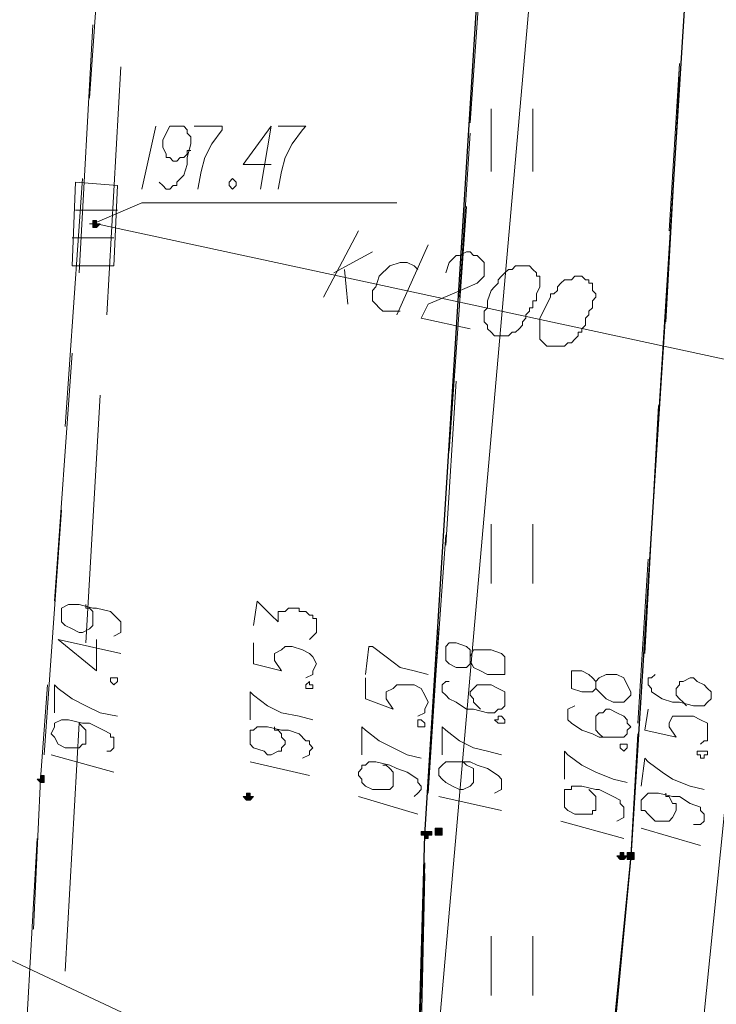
# Model space of a CAD drawing. Header units: metres. Extents: x 7431553 to 7432401, y 5544342 to 5544539.
# Tile 37 of 180: x 7432075.04 to 7432083.48, y 5544463.02 to 5544474.96. Entities that reach past the tile are written whole.
import ezdxf

# ---------------------------------------------------------------- set-up
doc = ezdxf.new("R2010")
doc.units = ezdxf.units.M
doc.header["$MEASUREMENT"] = 0
doc.layers.add('BG-PR90-PB-PZT-PZT01_2026_04_14$0$MAPA DCP', color=7, linetype='Continuous', lineweight=0)
doc.layers.add('PRIMETECH_XREF', color=7, linetype='Continuous', lineweight=5)

# ---------------------------------------------------------------- blocks, each defined once
blk = doc.blocks.new('BG-PR90-PB-PZT-PZT01_2026_04_14$0$Naddrwiną2025_v2klauzulap')
at = {"layer": 'BG-PR90-PB-PZT-PZT01_2026_04_14$0$MAPA DCP', "linetype": 'Continuous', "lineweight": 0, "transparency": 33554559}
for points in [[(7431697.524, 5544496.614), (7431697.524, 5544496.614), (7431697.566, 5544496.614), (7431697.566, 5544496.614), (7431697.566, 5544496.614), (7431697.566, 5544496.656), (7431697.566, 5544496.656), (7431697.566, 5544496.656), (7431697.566, 5544496.656), (7431697.566, 5544496.699), (7431697.566, 5544496.699), (7431697.524, 5544496.699), (7431697.524, 5544496.699), (7431697.524, 5544496.699), (7431697.524, 5544496.699), (7431697.481, 5544496.699), (7431697.481, 5544496.656), (7431697.481, 5544496.656), (7431697.481, 5544496.656), (7431697.481, 5544496.656), (7431697.481, 5544496.614), (7431697.481, 5544496.614)], [(7431697.524, 5544496.487), (7431697.524, 5544496.487), (7431697.566, 5544496.529), (7431697.566, 5544496.529), (7431697.566, 5544496.529), (7431697.566, 5544496.529), (7431697.566, 5544496.529), (7431697.566, 5544496.572), (7431697.566, 5544496.572), (7431697.566, 5544496.572), (7431697.566, 5544496.572), (7431697.524, 5544496.614), (7431697.524, 5544496.614), (7431697.524, 5544496.614), (7431697.524, 5544496.572), (7431697.481, 5544496.572), (7431697.481, 5544496.572), (7431697.481, 5544496.572), (7431697.481, 5544496.529), (7431697.481, 5544496.529), (7431697.481, 5544496.529), (7431697.481, 5544496.529), (7431697.524, 5544496.529)], [(7431697.227, 5544494.286), (7431697.227, 5544494.286), (7431697.227, 5544494.286), (7431697.27, 5544494.286), (7431697.27, 5544494.328), (7431697.27, 5544494.328), (7431697.27, 5544494.328), (7431697.27, 5544494.328), (7431697.27, 5544494.37), (7431697.27, 5544494.37), (7431697.227, 5544494.37), (7431697.227, 5544494.37), (7431697.227, 5544494.37), (7431697.227, 5544494.37), (7431697.185, 5544494.37), (7431697.185, 5544494.37), (7431697.185, 5544494.37), (7431697.185, 5544494.328), (7431697.185, 5544494.328), (7431697.185, 5544494.328), (7431697.185, 5544494.328), (7431697.185, 5544494.286), (7431697.185, 5544494.286)], [(7431697.27, 5544494.116), (7431697.27, 5544494.116), (7431697.27, 5544494.159), (7431697.312, 5544494.159), (7431697.312, 5544494.159), (7431697.312, 5544494.159), (7431697.312, 5544494.201), (7431697.312, 5544494.201), (7431697.27, 5544494.201), (7431697.27, 5544494.201), (7431697.27, 5544494.243), (7431697.27, 5544494.243), (7431697.227, 5544494.243), (7431697.227, 5544494.201), (7431697.227, 5544494.201), (7431697.227, 5544494.201), (7431697.227, 5544494.201), (7431697.227, 5544494.159), (7431697.227, 5544494.159), (7431697.227, 5544494.159), (7431697.227, 5544494.159), (7431697.227, 5544494.159), (7431697.227, 5544494.116), (7431697.227, 5544494.116)], [(7431696.804, 5544491.957), (7431696.804, 5544491.957), (7431696.846, 5544492), (7431696.846, 5544492), (7431696.846, 5544492), (7431696.846, 5544492), (7431696.846, 5544492), (7431696.846, 5544492.042), (7431696.846, 5544492.042), (7431696.846, 5544492.042), (7431696.846, 5544492.042), (7431696.804, 5544492.084), (7431696.804, 5544492.084), (7431696.804, 5544492.084), (7431696.804, 5544492.042), (7431696.762, 5544492.042), (7431696.762, 5544492.042), (7431696.762, 5544492.042), (7431696.762, 5544492), (7431696.762, 5544492), (7431696.762, 5544492), (7431696.762, 5544492), (7431696.804, 5544492)], [(7431696.592, 5544489.46), (7431696.592, 5544489.46), (7431696.635, 5544489.502), (7431696.635, 5544489.502), (7431696.635, 5544489.502), (7431696.635, 5544489.502), (7431696.635, 5544489.502), (7431696.635, 5544489.544), (7431696.635, 5544489.544), (7431696.635, 5544489.544), (7431696.635, 5544489.544), (7431696.592, 5544489.544), (7431696.592, 5544489.544), (7431696.592, 5544489.544), (7431696.592, 5544489.544), (7431696.55, 5544489.544), (7431696.55, 5544489.544), (7431696.55, 5544489.544), (7431696.55, 5544489.502), (7431696.55, 5544489.502), (7431696.55, 5544489.502), (7431696.55, 5544489.502), (7431696.592, 5544489.502)]]:
    blk.add_hatch(color=256, dxfattribs=at).paths.add_polyline_path(points)
at = {"layer": 'BG-PR90-PB-PZT-PZT01_2026_04_14$0$MAPA DCP', "linetype": 'Continuous', "lineweight": 0, "true_color": 0x9a3300, "transparency": 33554559}
blk.add_hatch(color=24, dxfattribs=at).paths.add_polyline_path([(7431689.861, 5544490.095), (7431689.861, 5544490.137), (7431689.904, 5544490.137), (7431689.904, 5544490.137), (7431689.904, 5544490.137), (7431689.904, 5544490.137), (7431689.904, 5544490.179), (7431689.904, 5544490.179), (7431689.904, 5544490.179), (7431689.904, 5544490.179), (7431689.904, 5544490.179), (7431689.861, 5544490.222), (7431689.861, 5544490.222), (7431689.861, 5544490.222), (7431689.861, 5544490.179), (7431689.819, 5544490.179), (7431689.819, 5544490.179), (7431689.819, 5544490.179), (7431689.819, 5544490.179), (7431689.819, 5544490.137), (7431689.819, 5544490.137), (7431689.819, 5544490.137), (7431689.861, 5544490.137), (7431689.861, 5544490.137), (7431689.861, 5544490.137)])
at = {"layer": 'BG-PR90-PB-PZT-PZT01_2026_04_14$0$MAPA DCP', "color": 24, "linetype": 'Continuous', "lineweight": 18, "true_color": 0x9a3300, "transparency": 33554687}
for points in [[(7431634.658, 5544505.208), (7431637.707, 5544502.583), (7431638.934, 5544501.398), (7431665.774, 5544499.916), (7431691.47, 5544498.35), (7431734.269, 5544494.032), (7431770.083, 5544491.449)], [(7431691.385, 5544503.811), (7431691.766, 5544499.027), (7431689.861, 5544490.179)], [(7431648.798, 5544496.614), (7431682.326, 5544495.852), (7431716.489, 5544492.846), (7431729.443, 5544492.169), (7431729.993, 5544492.55), (7431729.909, 5544492.254), (7431731.433, 5544492.127), (7431770.083, 5544489.46)], [(7431690.454, 5544494.413), (7431690.327, 5544494.455), (7431690.242, 5544494.54), (7431690.242, 5544494.582), (7431690.2, 5544494.667), (7431690.2, 5544494.709), (7431690.242, 5544494.751), (7431690.242, 5544494.794), (7431690.285, 5544494.836), (7431690.327, 5544494.878), (7431690.369, 5544494.878), (7431690.412, 5544494.878), (7431690.454, 5544494.878), (7431690.496, 5544494.878), (7431690.539, 5544494.836), (7431690.581, 5544494.794), (7431690.708, 5544494.497), (7431690.835, 5544494.201), (7431691.004, 5544494.116), (7431691.131, 5544494.709)], [(7431690.115, 5544494.201), (7431690.962, 5544493.82)], [(7431690.412, 5544494.074), (7431690.369, 5544494.032), (7431690.327, 5544493.947), (7431690.327, 5544493.862), (7431690.369, 5544493.735), (7431690.496, 5544493.608), (7431690.623, 5544493.566), (7431690.666, 5544493.524), (7431690.75, 5544493.524), (7431690.793, 5544493.524), (7431690.835, 5544493.566), (7431690.877, 5544493.608), (7431690.92, 5544493.651), (7431690.92, 5544493.693), (7431690.92, 5544493.778), (7431690.92, 5544493.862)], [(7431689.861, 5544490.137), (7431689.607, 5544490.73), (7431689.607, 5544493.82)], [(7431690.454, 5544493.058), (7431690.2, 5544493.524)], [(7431690.75, 5544492.931), (7431689.946, 5544493.354)], [(7431690.412, 5544493.185), (7431690.835, 5544493.227)], [(7431689.692, 5544489.925), (7431689.692, 5544490.433)], [(7431690.031, 5544489.883), (7431690.031, 5544490.391)]]:
    blk.add_lwpolyline(points, dxfattribs=at)
at = {"layer": 'BG-PR90-PB-PZT-PZT01_2026_04_14$0$MAPA DCP', "linetype": 'Continuous', "lineweight": 25, "transparency": 33554687}
blk.add_lwpolyline([(7431671.15, 5544498.307), (7431674.071, 5544498.138), (7431697.524, 5544496.656), (7431703.366, 5544496.106), (7431731.56, 5544494.243), (7431732.068, 5544493.989), (7431732.364, 5544493.397), (7431732.322, 5544492.889), (7431732.025, 5544492.338), (7431731.433, 5544492.127), (7431703.196, 5544493.989), (7431697.27, 5544494.159), (7431673.563, 5544495.64), (7431671.023, 5544495.894)], dxfattribs=at)
at = {"layer": 'BG-PR90-PB-PZT-PZT01_2026_04_14$0$MAPA DCP', "linetype": 'Continuous', "lineweight": 9, "transparency": 33554687}
for points in [[(7431695.322, 5544496.953), (7431695.365, 5544496.91), (7431695.365, 5544496.868), (7431695.449, 5544496.868), (7431695.492, 5544496.91), (7431695.534, 5544496.91), (7431695.619, 5544497.037), (7431695.661, 5544497.164), (7431695.661, 5544497.249), (7431695.703, 5544497.418), (7431695.703, 5544497.503), (7431695.703, 5544497.545), (7431695.661, 5544497.588), (7431695.619, 5544497.63), (7431695.576, 5544497.63), (7431695.534, 5544497.63), (7431695.492, 5544497.588), (7431695.449, 5544497.545), (7431695.407, 5544497.461), (7431695.365, 5544497.418), (7431695.365, 5544497.376), (7431695.407, 5544497.291), (7431695.407, 5544497.249), (7431695.449, 5544497.249), (7431695.492, 5544497.207), (7431695.534, 5544497.207), (7431695.576, 5544497.207), (7431695.619, 5544497.249), (7431695.661, 5544497.291), (7431695.703, 5544497.334)], [(7431695.746, 5544496.868), (7431696, 5544496.826), (7431696.084, 5544497.207), (7431695.957, 5544497.122), (7431695.915, 5544497.122), (7431695.83, 5544497.164), (7431695.83, 5544497.249), (7431695.83, 5544497.334), (7431695.83, 5544497.418), (7431695.873, 5544497.503), (7431695.915, 5544497.588), (7431696.042, 5544497.588), (7431696.127, 5544497.588), (7431696.127, 5544497.545), (7431696.169, 5544497.503)], [(7431696.677, 5544496.783), (7431696.338, 5544496.826), (7431696.381, 5544496.868), (7431696.508, 5544497.037), (7431696.592, 5544497.164), (7431696.677, 5544497.376), (7431696.719, 5544497.545)], [(7431697.143, 5544497.418), (7431697.143, 5544497.503), (7431697.1, 5544497.545), (7431697.016, 5544497.545), (7431696.973, 5544497.503), (7431696.931, 5544497.503), (7431696.889, 5544497.376), (7431696.804, 5544497.249), (7431696.804, 5544497.164), (7431696.762, 5544496.995), (7431696.762, 5544496.91), (7431696.762, 5544496.868), (7431696.804, 5544496.826), (7431696.846, 5544496.783), (7431696.931, 5544496.783), (7431696.973, 5544496.783), (7431696.973, 5544496.826), (7431697.016, 5544496.868), (7431697.1, 5544496.953), (7431697.1, 5544496.995), (7431697.1, 5544497.037), (7431697.1, 5544497.122), (7431697.058, 5544497.164), (7431696.973, 5544497.207), (7431696.889, 5544497.207), (7431696.889, 5544497.164), (7431696.804, 5544497.122), (7431696.804, 5544497.08), (7431696.762, 5544497.08)], [(7431697.185, 5544496.783), (7431697.397, 5544497.503)], [(7431695.492, 5544496.233), (7431695.407, 5544496.233), (7431695.365, 5544496.191), (7431695.322, 5544496.148), (7431695.28, 5544496.064), (7431695.28, 5544495.979), (7431695.28, 5544495.937), (7431695.365, 5544495.937), (7431695.407, 5544495.937), (7431695.449, 5544495.937), (7431695.492, 5544495.937), (7431695.534, 5544496.064), (7431695.534, 5544496.148), (7431695.534, 5544496.191), (7431695.492, 5544496.233), (7431695.534, 5544496.275), (7431695.619, 5544496.36), (7431695.661, 5544496.445), (7431695.661, 5544496.572), (7431695.619, 5544496.614), (7431695.576, 5544496.656), (7431695.534, 5544496.656), (7431695.449, 5544496.614), (7431695.365, 5544496.572), (7431695.322, 5544496.487), (7431695.322, 5544496.445), (7431695.322, 5544496.36), (7431695.365, 5544496.275), (7431695.407, 5544496.233)], [(7431695.703, 5544495.979), (7431695.746, 5544495.894), (7431695.873, 5544495.894), (7431695.915, 5544495.937), (7431696, 5544496.064), (7431696.042, 5544496.191), (7431696.084, 5544496.275), (7431696.084, 5544496.445), (7431696.084, 5544496.529), (7431696.084, 5544496.572), (7431696.042, 5544496.614), (7431696, 5544496.614), (7431695.957, 5544496.656), (7431695.915, 5544496.614), (7431695.873, 5544496.614), (7431695.83, 5544496.572), (7431695.788, 5544496.487), (7431695.746, 5544496.402), (7431695.746, 5544496.36), (7431695.788, 5544496.318), (7431695.788, 5544496.275), (7431695.83, 5544496.233), (7431695.873, 5544496.233), (7431695.915, 5544496.233), (7431695.957, 5544496.233), (7431696, 5544496.233), (7431696.042, 5544496.275), (7431696.084, 5544496.318), (7431696.084, 5544496.36)], [(7431696.592, 5544495.852), (7431696.254, 5544495.852), (7431696.296, 5544495.894), (7431696.423, 5544496.064), (7431696.508, 5544496.233), (7431696.592, 5544496.445), (7431696.635, 5544496.614)], [(7431697.1, 5544496.487), (7431697.058, 5544496.572), (7431696.931, 5544496.572), (7431696.889, 5544496.529), (7431696.846, 5544496.529), (7431696.804, 5544496.445), (7431696.719, 5544496.275), (7431696.719, 5544496.233), (7431696.677, 5544496.064), (7431696.677, 5544495.937), (7431696.719, 5544495.937), (7431696.719, 5544495.852), (7431696.762, 5544495.852), (7431696.804, 5544495.852), (7431696.846, 5544495.852), (7431696.889, 5544495.852), (7431696.931, 5544495.852), (7431696.973, 5544495.894), (7431697.016, 5544495.979), (7431697.016, 5544496.064), (7431697.016, 5544496.106), (7431697.016, 5544496.191), (7431696.973, 5544496.191), (7431696.973, 5544496.233), (7431696.931, 5544496.233), (7431696.889, 5544496.233), (7431696.846, 5544496.233), (7431696.804, 5544496.233), (7431696.762, 5544496.191), (7431696.719, 5544496.148)], [(7431697.1, 5544495.81), (7431697.312, 5544496.572)], [(7431695.153, 5544494.709), (7431695.026, 5544494.709), (7431694.984, 5544494.667), (7431694.941, 5544494.54), (7431694.941, 5544494.455), (7431694.984, 5544494.413), (7431695.026, 5544494.413), (7431695.068, 5544494.413), (7431695.153, 5544494.413), (7431695.195, 5544494.455), (7431695.238, 5544494.54), (7431695.238, 5544494.582), (7431695.238, 5544494.667), (7431695.195, 5544494.709), (7431695.153, 5544494.709), (7431695.238, 5544494.751), (7431695.28, 5544494.836), (7431695.322, 5544494.921), (7431695.322, 5544494.963), (7431695.322, 5544495.048), (7431695.322, 5544495.132), (7431695.238, 5544495.132), (7431695.195, 5544495.132), (7431695.111, 5544495.132), (7431695.068, 5544495.09), (7431695.026, 5544494.963), (7431695.026, 5544494.921), (7431695.026, 5544494.836), (7431695.026, 5544494.751), (7431695.111, 5544494.709)], [(7431695.407, 5544494.455), (7431695.407, 5544494.413), (7431695.449, 5544494.37), (7431695.534, 5544494.37), (7431695.576, 5544494.413), (7431695.619, 5544494.455), (7431695.661, 5544494.54), (7431695.746, 5544494.667), (7431695.746, 5544494.751), (7431695.788, 5544494.921), (7431695.788, 5544495.005), (7431695.746, 5544495.048), (7431695.746, 5544495.09), (7431695.703, 5544495.132), (7431695.661, 5544495.132), (7431695.619, 5544495.132), (7431695.576, 5544495.132), (7431695.534, 5544495.132), (7431695.492, 5544495.048), (7431695.449, 5544494.963), (7431695.449, 5544494.921), (7431695.449, 5544494.878), (7431695.449, 5544494.794), (7431695.492, 5544494.751), (7431695.534, 5544494.709), (7431695.576, 5544494.709), (7431695.619, 5544494.751), (7431695.661, 5544494.751), (7431695.703, 5544494.794), (7431695.746, 5544494.836)], [(7431696.296, 5544494.37), (7431695.957, 5544494.37), (7431696, 5544494.413), (7431696.127, 5544494.582), (7431696.211, 5544494.751), (7431696.254, 5544494.921), (7431696.296, 5544495.09)], [(7431696.762, 5544495.005), (7431696.719, 5544495.09), (7431696.592, 5544495.09), (7431696.55, 5544495.048), (7431696.465, 5544494.921), (7431696.423, 5544494.794), (7431696.381, 5544494.709), (7431696.381, 5544494.54), (7431696.381, 5544494.455), (7431696.381, 5544494.413), (7431696.423, 5544494.37), (7431696.465, 5544494.328), (7431696.55, 5544494.328), (7431696.592, 5544494.37), (7431696.635, 5544494.413), (7431696.677, 5544494.497), (7431696.719, 5544494.582), (7431696.719, 5544494.624), (7431696.677, 5544494.709), (7431696.635, 5544494.751), (7431696.592, 5544494.751), (7431696.55, 5544494.751), (7431696.508, 5544494.751), (7431696.465, 5544494.751), (7431696.423, 5544494.667), (7431696.381, 5544494.624)], [(7431696.804, 5544494.328), (7431696.973, 5544495.09)], [(7431695.322, 5544493.439), (7431694.984, 5544493.481), (7431694.984, 5544493.524), (7431695.111, 5544493.693), (7431695.238, 5544493.862), (7431695.28, 5544494.032), (7431695.322, 5544494.201)], [(7431695.365, 5544493.439), (7431695.619, 5544493.439), (7431695.746, 5544493.778), (7431695.619, 5544493.693), (7431695.534, 5544493.693), (7431695.492, 5544493.778), (7431695.449, 5544493.82), (7431695.449, 5544493.947), (7431695.449, 5544494.032), (7431695.492, 5544494.116), (7431695.576, 5544494.159), (7431695.661, 5544494.201), (7431695.746, 5544494.159), (7431695.788, 5544494.159), (7431695.83, 5544494.074)], [(7431696.296, 5544493.397), (7431695.957, 5544493.397), (7431696, 5544493.439), (7431696.127, 5544493.608), (7431696.211, 5544493.778), (7431696.296, 5544493.947), (7431696.338, 5544494.116)], [(7431696.804, 5544494.032), (7431696.762, 5544494.074), (7431696.719, 5544494.116), (7431696.677, 5544494.116), (7431696.635, 5544494.074), (7431696.592, 5544494.074), (7431696.508, 5544493.947), (7431696.465, 5544493.82), (7431696.423, 5544493.735), (7431696.381, 5544493.566), (7431696.381, 5544493.481), (7431696.423, 5544493.439), (7431696.423, 5544493.397), (7431696.465, 5544493.397), (7431696.508, 5544493.354), (7431696.55, 5544493.354), (7431696.592, 5544493.397), (7431696.635, 5544493.397), (7431696.677, 5544493.439), (7431696.719, 5544493.524), (7431696.719, 5544493.566), (7431696.719, 5544493.651), (7431696.719, 5544493.693), (7431696.719, 5544493.735), (7431696.677, 5544493.778), (7431696.635, 5544493.778), (7431696.592, 5544493.778), (7431696.55, 5544493.778), (7431696.508, 5544493.778), (7431696.465, 5544493.735), (7431696.423, 5544493.693), (7431696.423, 5544493.651)], [(7431696.804, 5544493.354), (7431697.016, 5544494.074)], [(7431694.73, 5544492.084), (7431694.433, 5544492.127), (7431694.603, 5544492.296), (7431694.687, 5544492.381), (7431694.603, 5544492.381), (7431694.56, 5544492.381), (7431694.56, 5544492.423), (7431694.56, 5544492.465), (7431694.518, 5544492.508), (7431694.518, 5544492.55), (7431694.518, 5544492.592), (7431694.518, 5544492.635), (7431694.56, 5544492.635), (7431694.56, 5544492.677), (7431694.56, 5544492.719), (7431694.603, 5544492.762), (7431694.603, 5544492.804), (7431694.645, 5544492.804), (7431694.645, 5544492.846), (7431694.687, 5544492.846), (7431694.73, 5544492.846), (7431694.772, 5544492.846), (7431694.814, 5544492.846), (7431694.857, 5544492.804), (7431694.899, 5544492.762)], [(7431694.941, 5544492.084), (7431695.195, 5544492.084), (7431695.28, 5544492.423), (7431695.153, 5544492.338), (7431695.068, 5544492.338), (7431695.026, 5544492.423), (7431694.984, 5544492.465), (7431694.984, 5544492.55), (7431695.026, 5544492.677), (7431695.068, 5544492.762), (7431695.111, 5544492.804), (7431695.195, 5544492.846), (7431695.28, 5544492.804), (7431695.322, 5544492.804), (7431695.365, 5544492.719)], [(7431695.873, 5544492.042), (7431695.534, 5544492.042), (7431695.576, 5544492.084), (7431695.703, 5544492.254), (7431695.788, 5544492.423), (7431695.83, 5544492.635), (7431695.873, 5544492.804)], [(7431696.338, 5544492.677), (7431696.296, 5544492.762), (7431696.254, 5544492.762), (7431696.211, 5544492.804), (7431696.169, 5544492.762), (7431696.127, 5544492.762), (7431696.127, 5544492.719), (7431696.042, 5544492.635), (7431696, 5544492.508), (7431696, 5544492.423), (7431695.957, 5544492.254), (7431695.957, 5544492.169), (7431695.957, 5544492.127), (7431696, 5544492.084), (7431696, 5544492.042), (7431696.042, 5544492.042), (7431696.127, 5544492.042), (7431696.169, 5544492.042), (7431696.211, 5544492.084), (7431696.254, 5544492.211), (7431696.296, 5544492.254), (7431696.296, 5544492.296), (7431696.254, 5544492.381), (7431696.254, 5544492.423), (7431696.211, 5544492.423), (7431696.169, 5544492.465), (7431696.127, 5544492.465), (7431696.084, 5544492.423), (7431696.042, 5544492.423), (7431696, 5544492.381), (7431696, 5544492.338), (7431695.957, 5544492.338)], [(7431696.381, 5544492.042), (7431696.55, 5544492.762)], [(7431694.857, 5544490.391), (7431694.814, 5544490.476), (7431694.687, 5544490.476), (7431694.645, 5544490.433), (7431694.56, 5544490.349), (7431694.518, 5544490.179), (7431694.518, 5544490.137), (7431694.476, 5544489.968), (7431694.476, 5544489.841), (7431694.518, 5544489.756), (7431694.56, 5544489.756), (7431694.603, 5544489.756), (7431694.645, 5544489.756), (7431694.687, 5544489.756), (7431694.73, 5544489.798), (7431694.772, 5544489.883), (7431694.814, 5544489.968), (7431694.814, 5544490.01), (7431694.772, 5544490.095), (7431694.73, 5544490.137), (7431694.687, 5544490.137), (7431694.645, 5544490.137), (7431694.603, 5544490.137), (7431694.56, 5544490.137), (7431694.518, 5544490.095), (7431694.518, 5544490.052), (7431694.476, 5544490.052)], [(7431694.899, 5544490.179), (7431695.28, 5544490.179), (7431694.899, 5544489.714), (7431695.068, 5544490.476)], [(7431695.788, 5544489.671), (7431695.449, 5544489.671), (7431695.492, 5544489.714), (7431695.619, 5544489.883), (7431695.703, 5544490.052), (7431695.788, 5544490.222), (7431695.83, 5544490.433)], [(7431696.254, 5544490.306), (7431696.254, 5544490.349), (7431696.211, 5544490.391), (7431696.084, 5544490.391), (7431696.084, 5544490.349), (7431696.042, 5544490.349), (7431696, 5544490.264), (7431695.915, 5544490.095), (7431695.915, 5544490.01), (7431695.873, 5544489.841), (7431695.873, 5544489.756), (7431695.915, 5544489.671), (7431695.957, 5544489.671), (7431696.042, 5544489.629), (7431696.084, 5544489.671), (7431696.169, 5544489.714), (7431696.211, 5544489.798), (7431696.211, 5544489.883), (7431696.211, 5544489.925), (7431696.211, 5544489.968), (7431696.169, 5544490.01), (7431696.169, 5544490.052), (7431696.127, 5544490.052), (7431696.084, 5544490.052), (7431696.042, 5544490.052), (7431696, 5544490.052), (7431695.957, 5544490.01), (7431695.915, 5544489.968)], [(7431696.296, 5544489.629), (7431696.508, 5544490.391)]]:
    blk.add_lwpolyline(points, dxfattribs=at)
for points in [[(7431696.296, 5544497.461), (7431696.254, 5544497.461), (7431696.254, 5544497.588), (7431696.296, 5544497.588), (7431696.296, 5544497.545), (7431696.338, 5544497.545), (7431696.338, 5544497.503), (7431696.296, 5544497.503)], [(7431696.211, 5544496.529), (7431696.169, 5544496.529), (7431696.169, 5544496.614), (7431696.211, 5544496.614), (7431696.254, 5544496.572)], [(7431695.873, 5544495.005), (7431695.873, 5544495.048), (7431695.83, 5544495.048), (7431695.83, 5544495.09), (7431695.873, 5544495.132), (7431695.915, 5544495.132), (7431695.915, 5544495.09), (7431695.915, 5544495.048)], [(7431695.915, 5544494.074), (7431695.873, 5544494.074), (7431695.873, 5544494.116), (7431695.915, 5544494.159), (7431695.957, 5544494.159), (7431695.957, 5544494.116), (7431695.957, 5544494.074)], [(7431695.492, 5544492.719), (7431695.449, 5544492.719), (7431695.407, 5544492.762), (7431695.449, 5544492.762), (7431695.449, 5544492.804), (7431695.492, 5544492.804), (7431695.492, 5544492.762)], [(7431695.407, 5544490.349), (7431695.365, 5544490.349), (7431695.365, 5544490.433), (7431695.407, 5544490.433), (7431695.449, 5544490.391)]]:
    blk.add_lwpolyline(points, close=True, dxfattribs=at)
at = {"layer": 'BG-PR90-PB-PZT-PZT01_2026_04_14$0$MAPA DCP', "linetype": 'Continuous', "lineweight": 18, "transparency": 33554687}
for points in [[(7431687.914, 5544497.249), (7431689.946, 5544497.122)], [(7431688.083, 5544497.249), (7431691.047, 5544497.08)], [(7431690.92, 5544497.08), (7431692.909, 5544496.953)], [(7431692.063, 5544496.995), (7431695.068, 5544496.826)], [(7431693.925, 5544496.868), (7431695.915, 5544496.741)], [(7431696.042, 5544496.741), (7431697.524, 5544496.656)], [(7431696.931, 5544496.699), (7431697.524, 5544496.656), (7431698.921, 5544496.529)], [(7431697.524, 5544496.656), (7431700.529, 5544496.36)], [(7431689.226, 5544495.471), (7431688.464, 5544495.471)], [(7431694.222, 5544495.471), (7431693.502, 5544495.471)], [(7431699.217, 5544495.471), (7431698.497, 5544495.471)], [(7431688.634, 5544494.709), (7431685.628, 5544494.921)], [(7431687.787, 5544494.751), (7431685.755, 5544494.878)], [(7431688.464, 5544494.963), (7431689.226, 5544494.963)], [(7431693.502, 5544494.963), (7431694.222, 5544494.963)], [(7431698.497, 5544494.963), (7431699.217, 5544494.963)], [(7431690.75, 5544494.582), (7431688.761, 5544494.709)], [(7431692.613, 5544494.455), (7431689.65, 5544494.667)], [(7431693.756, 5544494.413), (7431691.766, 5544494.54)], [(7431696.635, 5544494.201), (7431693.629, 5544494.413)], [(7431696.762, 5544494.201), (7431694.772, 5544494.328)], [(7431700.614, 5544494.074), (7431697.608, 5544494.159)], [(7431699.767, 5544494.116), (7431697.735, 5544494.159)], [(7431687.956, 5544490.476), (7431690.962, 5544490.306)], [(7431688.337, 5544490.095), (7431685.332, 5544490.306)], [(7431691.936, 5544490.222), (7431694.941, 5544490.052)], [(7431690.454, 5544489.968), (7431687.448, 5544490.137)], [(7431692.317, 5544489.798), (7431689.311, 5544490.01)], [(7431695.915, 5544489.968), (7431698.921, 5544489.798)], [(7431694.433, 5544489.671), (7431691.428, 5544489.883)], [(7431696.296, 5544489.544), (7431693.333, 5544489.756)], [(7431698.413, 5544489.417), (7431696.592, 5544489.502), (7431695.449, 5544489.587)], [(7431700.318, 5544489.29), (7431697.312, 5544489.46)]]:
    blk.add_lwpolyline(points, dxfattribs=at)
at = {"layer": 'BG-PR90-PB-PZT-PZT01_2026_04_14$0$MAPA DCP', "linetype": 'Continuous', "lineweight": 0, "transparency": 33554687}
for points in [[(7431697.524, 5544496.614), (7431697.524, 5544496.614), (7431697.566, 5544496.614), (7431697.566, 5544496.614), (7431697.566, 5544496.614), (7431697.566, 5544496.656), (7431697.566, 5544496.656), (7431697.566, 5544496.656), (7431697.566, 5544496.656), (7431697.566, 5544496.699), (7431697.566, 5544496.699), (7431697.524, 5544496.699), (7431697.524, 5544496.699), (7431697.524, 5544496.699), (7431697.524, 5544496.699), (7431697.481, 5544496.699), (7431697.481, 5544496.656), (7431697.481, 5544496.656), (7431697.481, 5544496.656), (7431697.481, 5544496.656), (7431697.481, 5544496.614), (7431697.481, 5544496.614), (7431697.524, 5544496.614)], [(7431697.524, 5544496.487), (7431697.524, 5544496.487), (7431697.566, 5544496.529), (7431697.566, 5544496.529), (7431697.566, 5544496.529), (7431697.566, 5544496.529), (7431697.566, 5544496.529), (7431697.566, 5544496.572), (7431697.566, 5544496.572), (7431697.566, 5544496.572), (7431697.566, 5544496.572), (7431697.524, 5544496.614), (7431697.524, 5544496.614), (7431697.524, 5544496.614), (7431697.524, 5544496.572), (7431697.481, 5544496.572), (7431697.481, 5544496.572), (7431697.481, 5544496.572), (7431697.481, 5544496.529), (7431697.481, 5544496.529), (7431697.481, 5544496.529), (7431697.481, 5544496.529), (7431697.524, 5544496.529)], [(7431697.227, 5544494.286), (7431697.227, 5544494.286), (7431697.227, 5544494.286), (7431697.27, 5544494.286), (7431697.27, 5544494.328), (7431697.27, 5544494.328), (7431697.27, 5544494.328), (7431697.27, 5544494.328), (7431697.27, 5544494.37), (7431697.27, 5544494.37), (7431697.227, 5544494.37), (7431697.227, 5544494.37), (7431697.227, 5544494.37), (7431697.227, 5544494.37), (7431697.185, 5544494.37), (7431697.185, 5544494.37), (7431697.185, 5544494.37), (7431697.185, 5544494.328), (7431697.185, 5544494.328), (7431697.185, 5544494.328), (7431697.185, 5544494.328), (7431697.185, 5544494.286), (7431697.185, 5544494.286)], [(7431697.27, 5544494.116), (7431697.27, 5544494.116), (7431697.27, 5544494.159), (7431697.312, 5544494.159), (7431697.312, 5544494.159), (7431697.312, 5544494.159), (7431697.312, 5544494.201), (7431697.312, 5544494.201), (7431697.27, 5544494.201), (7431697.27, 5544494.201), (7431697.27, 5544494.243), (7431697.27, 5544494.243), (7431697.227, 5544494.243), (7431697.227, 5544494.201), (7431697.227, 5544494.201), (7431697.227, 5544494.201), (7431697.227, 5544494.201), (7431697.227, 5544494.159), (7431697.227, 5544494.159), (7431697.227, 5544494.159), (7431697.227, 5544494.159), (7431697.227, 5544494.159), (7431697.227, 5544494.116)], [(7431696.804, 5544491.957), (7431696.804, 5544491.957), (7431696.846, 5544492), (7431696.846, 5544492), (7431696.846, 5544492), (7431696.846, 5544492), (7431696.846, 5544492), (7431696.846, 5544492.042), (7431696.846, 5544492.042), (7431696.846, 5544492.042), (7431696.846, 5544492.042), (7431696.804, 5544492.084), (7431696.804, 5544492.084), (7431696.804, 5544492.084), (7431696.804, 5544492.042), (7431696.762, 5544492.042), (7431696.762, 5544492.042), (7431696.762, 5544492.042), (7431696.762, 5544492), (7431696.762, 5544492), (7431696.762, 5544492), (7431696.762, 5544492), (7431696.804, 5544492)], [(7431696.592, 5544489.46), (7431696.592, 5544489.46), (7431696.635, 5544489.502), (7431696.635, 5544489.502), (7431696.635, 5544489.502), (7431696.635, 5544489.502), (7431696.635, 5544489.502), (7431696.635, 5544489.544), (7431696.635, 5544489.544), (7431696.635, 5544489.544), (7431696.635, 5544489.544), (7431696.592, 5544489.544), (7431696.592, 5544489.544), (7431696.592, 5544489.544), (7431696.592, 5544489.544), (7431696.55, 5544489.544), (7431696.55, 5544489.544), (7431696.55, 5544489.544), (7431696.55, 5544489.502), (7431696.55, 5544489.502), (7431696.55, 5544489.502), (7431696.55, 5544489.502), (7431696.592, 5544489.502)]]:
    blk.add_lwpolyline(points, close=True, dxfattribs=at)
at = {"layer": 'BG-PR90-PB-PZT-PZT01_2026_04_14$0$MAPA DCP', "color": 24, "linetype": 'Continuous', "lineweight": 18, "true_color": 0x9a3300, "transparency": 33554687}
for points in [[(7431690.496, 5544496.064), (7431690.496, 5544495.979), (7431690.539, 5544495.937), (7431690.539, 5544495.852), (7431690.581, 5544495.81), (7431690.623, 5544495.767), (7431690.666, 5544495.767), (7431690.708, 5544495.725), (7431690.708, 5544495.683), (7431690.75, 5544495.683), (7431690.835, 5544495.64), (7431690.92, 5544495.598), (7431691.004, 5544495.556), (7431691.089, 5544495.556), (7431691.131, 5544495.556), (7431691.216, 5544495.556), (7431691.258, 5544495.556), (7431691.301, 5544495.598), (7431691.343, 5544495.64), (7431691.343, 5544495.683), (7431691.343, 5544495.725), (7431691.343, 5544495.767), (7431691.343, 5544495.81), (7431691.343, 5544495.852), (7431691.301, 5544495.894), (7431691.301, 5544495.937), (7431691.258, 5544495.979), (7431691.216, 5544496.021), (7431691.174, 5544496.021), (7431691.174, 5544496.064), (7431691.131, 5544496.064), (7431691.089, 5544496.106), (7431691.047, 5544496.106), (7431691.004, 5544496.106), (7431690.962, 5544496.148), (7431690.92, 5544496.148), (7431690.877, 5544496.191), (7431690.835, 5544496.191), (7431690.793, 5544496.191), (7431690.75, 5544496.233), (7431690.708, 5544496.233), (7431690.666, 5544496.191), (7431690.623, 5544496.191), (7431690.581, 5544496.191), (7431690.581, 5544496.148), (7431690.539, 5544496.148), (7431690.539, 5544496.106)], [(7431690.369, 5544495.386), (7431690.369, 5544495.259), (7431690.412, 5544495.217), (7431690.412, 5544495.175), (7431690.454, 5544495.132), (7431690.496, 5544495.09), (7431690.539, 5544495.048), (7431690.581, 5544495.048), (7431690.623, 5544495.005), (7431690.666, 5544494.963), (7431690.793, 5544494.921), (7431690.877, 5544494.921), (7431690.92, 5544494.878), (7431691.004, 5544494.878), (7431691.047, 5544494.878), (7431691.089, 5544494.921), (7431691.131, 5544494.921), (7431691.174, 5544494.963), (7431691.216, 5544495.005), (7431691.216, 5544495.048), (7431691.216, 5544495.09), (7431691.216, 5544495.132), (7431691.216, 5544495.175), (7431691.174, 5544495.217), (7431691.174, 5544495.259), (7431691.131, 5544495.302), (7431691.089, 5544495.344), (7431691.047, 5544495.344), (7431691.004, 5544495.386), (7431690.962, 5544495.386), (7431690.92, 5544495.429), (7431690.877, 5544495.429), (7431690.877, 5544495.471), (7431690.793, 5544495.471), (7431690.793, 5544495.513), (7431690.75, 5544495.513), (7431690.708, 5544495.513), (7431690.623, 5544495.556), (7431690.581, 5544495.556), (7431690.539, 5544495.556), (7431690.496, 5544495.556), (7431690.496, 5544495.513), (7431690.454, 5544495.513), (7431690.412, 5544495.471), (7431690.369, 5544495.429)], [(7431690.369, 5544489.883), (7431689.353, 5544489.925), (7431689.396, 5544490.433), (7431690.369, 5544490.391)]]:
    blk.add_lwpolyline(points, close=True, dxfattribs=at)
at = {"layer": 'BG-PR90-PB-PZT-PZT01_2026_04_14$0$MAPA DCP', "color": 24, "linetype": 'Continuous', "lineweight": 9, "true_color": 0x9a3300, "transparency": 33554687}
for points in [[(7431688.676, 5544492.381), (7431688.676, 5544492.719), (7431688.718, 5544492.677), (7431688.888, 5544492.55), (7431689.057, 5544492.465), (7431689.226, 5544492.423), (7431689.438, 5544492.381)], [(7431689.142, 5544492.296), (7431689.142, 5544491.957), (7431688.676, 5544492.296), (7431689.438, 5544492.169)], [(7431688.676, 5544491.365), (7431688.676, 5544491.703), (7431688.718, 5544491.703), (7431688.888, 5544491.576), (7431689.057, 5544491.492), (7431689.226, 5544491.449), (7431689.438, 5544491.407)], [(7431689.353, 5544490.941), (7431689.396, 5544490.984), (7431689.438, 5544491.026), (7431689.438, 5544491.068), (7431689.396, 5544491.111), (7431689.396, 5544491.153), (7431689.353, 5544491.153), (7431689.269, 5544491.238), (7431689.142, 5544491.28), (7431689.057, 5544491.28), (7431688.888, 5544491.322), (7431688.803, 5544491.322), (7431688.761, 5544491.28), (7431688.718, 5544491.28), (7431688.676, 5544491.238), (7431688.676, 5544491.195), (7431688.676, 5544491.153), (7431688.676, 5544491.111), (7431688.676, 5544491.068), (7431688.761, 5544491.026), (7431688.845, 5544490.984), (7431688.888, 5544490.984), (7431688.93, 5544490.984), (7431689.015, 5544491.026), (7431689.057, 5544491.026), (7431689.057, 5544491.068), (7431689.099, 5544491.111), (7431689.099, 5544491.153), (7431689.057, 5544491.195), (7431689.057, 5544491.238), (7431689.015, 5544491.28), (7431688.972, 5544491.28), (7431688.972, 5544491.322)], [(7431688.676, 5544490.899), (7431689.438, 5544490.73)]]:
    blk.add_lwpolyline(points, dxfattribs=at)
blk.add_lwpolyline([(7431689.311, 5544491.83), (7431689.353, 5544491.873), (7431689.396, 5544491.873), (7431689.438, 5544491.83), (7431689.396, 5544491.788), (7431689.353, 5544491.788)], close=True, dxfattribs=at)
at = {"layer": 'BG-PR90-PB-PZT-PZT01_2026_04_14$0$MAPA DCP', "color": 1, "linetype": 'Continuous', "lineweight": 18, "transparency": 33554687}
blk.add_lwpolyline([(7431698.243, 5544487.978), (7431699.513, 5544490.687)], dxfattribs=at)
at = {"layer": 'BG-PR90-PB-PZT-PZT01_2026_04_14$0$MAPA DCP', "color": 24, "linetype": 'Continuous', "lineweight": 0, "true_color": 0x9a3300, "transparency": 33554687}
blk.add_lwpolyline([(7431689.861, 5544490.095), (7431689.861, 5544490.137), (7431689.904, 5544490.137), (7431689.904, 5544490.137), (7431689.904, 5544490.137), (7431689.904, 5544490.137), (7431689.904, 5544490.179), (7431689.904, 5544490.179), (7431689.904, 5544490.179), (7431689.904, 5544490.179), (7431689.904, 5544490.179), (7431689.861, 5544490.222), (7431689.861, 5544490.222), (7431689.861, 5544490.222), (7431689.861, 5544490.179), (7431689.819, 5544490.179), (7431689.819, 5544490.179), (7431689.819, 5544490.179), (7431689.819, 5544490.179), (7431689.819, 5544490.137), (7431689.819, 5544490.137), (7431689.819, 5544490.137), (7431689.861, 5544490.137), (7431689.861, 5544490.137)], close=True, dxfattribs=at)
blk = doc.blocks.new('BG-PR90-PB-PZT-PZT01_2026_04_14')
at = {"layer": 'BG-PR90-PB-PZT-PZT01_2026_04_14$0$MAPA DCP', "rotation": 270}
blk.add_blockref('BG-PR90-PB-PZT-PZT01_2026_04_14$0$Naddrwiną2025_v2klauzulap', (1887585.788, 12976162.34), dxfattribs=at)

msp = doc.modelspace()

# ---------------------------------------------------------------- block references
at = {"layer": 'PRIMETECH_XREF', "linetype": 'Continuous', "lineweight": 0, "rotation": 360}
msp.add_blockref('BG-PR90-PB-PZT-PZT01_2026_04_14', (0, 0), dxfattribs=at)

doc.saveas('drawing.dxf')
